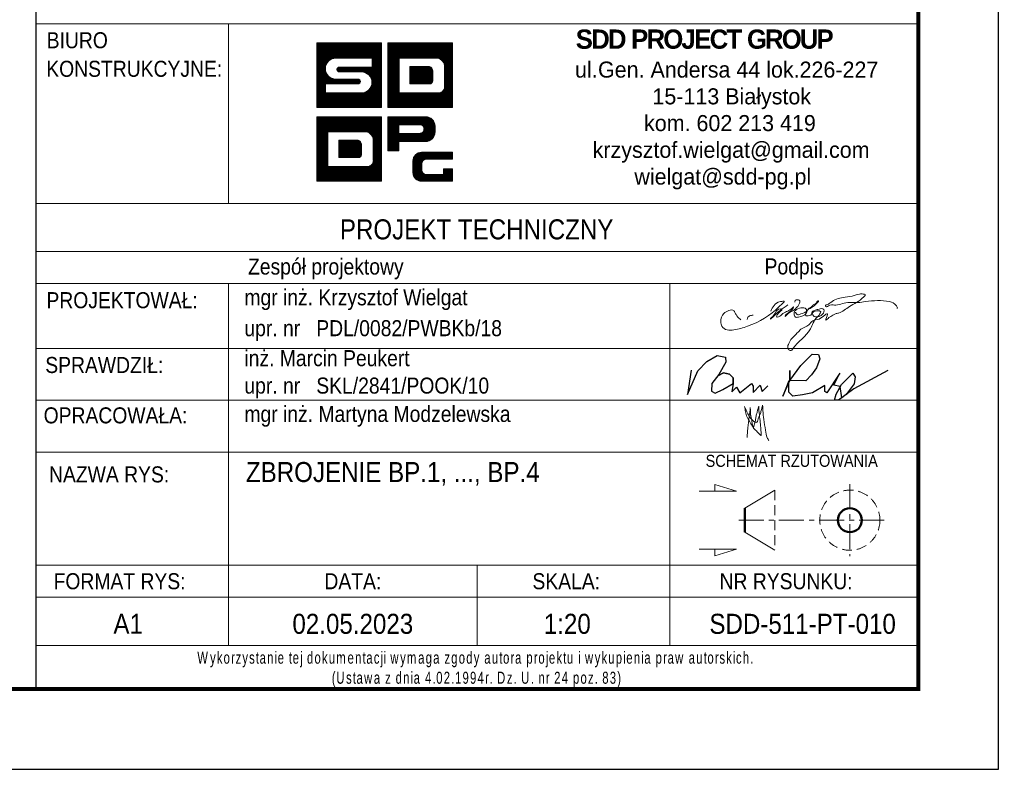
# Model space of a CAD drawing. Extents: x 252417 to 269709, y -146608 to -133214.
# Tile 9 of 14: x 266917 to 269371, y -146608 to -144738. Entities that reach past the tile are written whole.
import ezdxf
from ezdxf.enums import TextEntityAlignment as Align

# ---------------------------------------------------------------- set-up
doc = ezdxf.new("R2010")
doc.units = 0
doc.header["$LTSCALE"] = 5
doc.header["$MEASUREMENT"] = 0
doc.linetypes.add('HIDDEN', pattern=[0.375, 0.25, -0.125])
doc.linetypes.add('MITTE', pattern=[2, 1.25, -0.25, 0.25, -0.25])
doc.layers.add('_FORMATKA', color=8, linetype='Continuous', lineweight=15, plot=False)
for name, color, linetype, lineweight in [('_RAMKA', 7, 'Continuous', 35), ('PS_DIM', 4, 'Continuous', 13), ('PS_HIDDEN', 2, 'HIDDEN', 13), ('PS_MIDLINE', 5, 'MITTE', 13), ('PS_POS', 1, 'Continuous', 15), ('PS_SOLID', 7, 'Continuous', 20), ('PS_TEXT', 3, 'Continuous', 13)]:
    doc.layers.add(name, color=color, linetype=linetype, lineweight=lineweight)
doc.layers.add('_tabelka', color=7, linetype='Continuous')
doc.styles.add('gil', font='GIL_____.TTF', dxfattribs={"width": 0.9})

# ---------------------------------------------------------------- blocks, each defined once
blk = doc.blocks.new('*U17')
at = {"layer": '_FORMATKA', "lineweight": -3}
blk.add_lwpolyline([(-841, 0), (0, 0), (0, 594), (-841, 594)], close=True, dxfattribs=at)
at = {"layer": '_RAMKA', "lineweight": -3, "const_width": 0.5}
blk.add_lwpolyline([(-811, 10), (-10, 10), (-10, 584), (-811, 584)], close=True, dxfattribs=at)
blk = doc.blocks.new('A$C077725B1')
at = {"layer": 'PS_SOLID', "color": 5, "lineweight": 25}
for points in [[(0.45, 3.96), (0, 0.74), (1.35, 3.86), (2.53, 5.09), (3.87, 5.86), (4.96, 5.66), (5.03, 4.97), (4.09, 3.39), (3.17, 2.17), (3.12, 1.2), (3.6, 0.93), (4.61, 1.41), (5.99, 2.21), (5.97, 2.95), (5.49, 3.43), (4.71, 3.58), (3.95, 3.2), (4.71, 3.58), (5.49, 3.43), (5.97, 2.95), (5.99, 2.21), (5.79, 1.09), (6.4, 1.71), (6.83, 0.96), (8.36, 2.21), (8.58, 1.82), (8.58, 1.03), (9.53, 1.97), (9.77, 1.14), (10.51, 1.89)], [(26.25, 3.91), (21.8, 1.47), (19.81, 0), (19.26, 0), (19.47, 0.79), (20.21, 2.08), (21.68, 3.55), (21.99, 3.05), (21.86, 2.14), (20.81, 0.74), (20.25, 0.33), (20.03, 1.78), (19.17, 1.98), (19.96, 3.54), (18.27, 0.97), (18, 1.12), (18, 1.91), (16.37, 0.97), (15.05, 0.72), (13.81, 0.54), (13.29, 1.06), (13.29, 2.56), (12.47, 0.52), (13.42, 2.59), (13.42, 3.89), (13.42, 2.59), (14.85, 4.56), (16.34, 6.04), (17.15, 6.01), (17.36, 5.44), (16.89, 4.25), (16.25, 3.31), (15.51, 2.56), (13.42, 2.59)]]:
    blk.add_lwpolyline(points, dxfattribs=at)
blk = doc.blocks.new('tabela_rys')
at = {"layer": '_tabelka', "color": 251, "lineweight": 15}
for p, q in [((131.62, 90.73), (21.62, 90.73)), ((45.62, 68.32), (45.62, 90.73)), ((21.62, 68.32), (131.48, 68.32)), ((131.62, 62.32), (21.62, 62.32)), ((21.62, 58.32), (131.62, 58.32)), ((21.62, 58.32), (131.62, 58.32)), ((45.62, 58.32), (45.62, 37.33)), ((100.62, 58.32), (100.62, 37.33)), ((21.62, 50.24), (131.62, 50.24)), ((21.62, 43.79), (131.62, 43.79)), ((21.62, 37.33), (131.62, 37.33)), ((21.62, 37.33), (131.62, 37.33)), ((21.62, 37.33), (131.62, 37.33)), ((21.62, 37.33), (131.62, 37.33)), ((21.62, 37.33), (131.62, 37.33)), ((21.62, 37.33), (131.62, 37.33)), ((21.62, 37.33), (131.62, 37.33)), ((21.62, 37.33), (131.62, 37.33)), ((45.62, 37.33), (45.62, 23.22)), ((100.62, 37.33), (100.62, 13.22)), ((21.62, 23.22), (131.62, 23.22)), ((131.62, 23.22), (21.62, 23.22)), ((45.62, 23.22), (45.62, 13.22)), ((76.62, 23.22), (76.62, 13.22)), ((21.62, 19.22), (131.62, 19.22)), ((21.62, 13.22), (131.62, 13.22))]:
    blk.add_line(p, q, dxfattribs=at)
at = {"layer": '_tabelka', "color": 251, "lineweight": 30}
blk.add_lwpolyline([(131.62, 123.55), (21.62, 123.55), (21.62, 7.77), (131.62, 7.77)], close=True, dxfattribs=at)
at = {"layer": 'PS_DIM', "color": 12, "true_color": 0xc90603}
for p, q in [((56.62, 88.27), (56.68, 88.33)), ((56.62, 88.1), (56.84, 88.33)), ((56.62, 87.93), (57.01, 88.33)), ((56.62, 87.76), (57.18, 88.33)), ((56.62, 87.59), (57.35, 88.33)), ((56.62, 87.43), (57.52, 88.33)), ((56.62, 87.26), (57.69, 88.33)), ((56.62, 87.09), (57.86, 88.33)), ((56.62, 86.92), (58.02, 88.33)), ((56.62, 86.75), (58.19, 88.33)), ((56.62, 86.58), (58.36, 88.33)), ((56.62, 86.42), (58.53, 88.33)), ((56.62, 86.25), (58.7, 88.33)), ((56.62, 86.08), (58.87, 88.33)), ((56.62, 85.91), (59.03, 88.33)), ((56.62, 85.74), (59.2, 88.33)), ((56.62, 85.57), (59.37, 88.33)), ((56.62, 85.41), (59.54, 88.33)), ((56.62, 85.24), (59.71, 88.33)), ((56.62, 85.07), (59.88, 88.33)), ((56.62, 84.9), (60.04, 88.33)), ((56.62, 84.73), (60.21, 88.33)), ((56.62, 88.33), (64.68, 88.33)), ((56.62, 80.27), (56.62, 88.33)), ((58.28, 86.23), (60.38, 88.33)), ((58.6, 86.38), (60.55, 88.33)), ((58.82, 86.43), (60.72, 88.33)), ((59, 86.45), (60.89, 88.33)), ((59.17, 86.45), (61.05, 88.33)), ((59.34, 86.45), (61.22, 88.33)), ((59.51, 86.45), (61.39, 88.33)), ((59.68, 86.45), (61.56, 88.33)), ((59.85, 86.45), (61.73, 88.33)), ((60.01, 86.45), (61.9, 88.33)), ((60.18, 86.45), (62.06, 88.33)), ((60.35, 86.45), (62.23, 88.33)), ((60.52, 86.45), (62.4, 88.33)), ((60.69, 86.45), (62.57, 88.33)), ((60.86, 86.45), (62.74, 88.33)), ((61.02, 86.45), (62.91, 88.33)), ((61.19, 86.45), (63.07, 88.33)), ((61.36, 86.45), (63.24, 88.33)), ((61.53, 86.45), (63.41, 88.33)), ((61.7, 86.45), (63.58, 88.33)), ((61.87, 86.45), (63.75, 88.33)), ((62.04, 86.45), (63.92, 88.33)), ((62.2, 86.45), (64.09, 88.33)), ((62.37, 86.45), (64.25, 88.33)), ((62.54, 86.45), (64.42, 88.33)), ((62.71, 86.45), (64.59, 88.33)), ((62.88, 86.45), (64.68, 88.25)), ((63.05, 86.45), (64.68, 88.08)), ((63.21, 86.45), (64.68, 87.91)), ((63.38, 86.45), (64.68, 87.74)), ((63.51, 86.4), (64.68, 87.58)), ((63.51, 86.23), (64.68, 87.41)), ((63.51, 86.07), (64.68, 87.24)), ((64.68, 88.33), (64.68, 80.27)), ((65.5, 88.33), (73.56, 88.33)), ((65.5, 80.27), (65.5, 88.33)), ((65.5, 88.2), (65.63, 88.33)), ((65.5, 88.03), (65.8, 88.33)), ((65.5, 87.86), (65.97, 88.33)), ((65.5, 87.69), (66.14, 88.33)), ((65.5, 87.52), (66.3, 88.33)), ((65.5, 87.35), (66.47, 88.33)), ((65.5, 87.18), (66.64, 88.33)), ((65.5, 87.02), (66.81, 88.33)), ((65.5, 86.85), (66.98, 88.33)), ((65.5, 86.68), (67.15, 88.33)), ((65.5, 86.51), (67.31, 88.33)), ((65.5, 86.34), (67.48, 88.33)), ((65.5, 86.17), (67.65, 88.33)), ((65.5, 86.01), (67.82, 88.33)), ((65.5, 85.84), (67.99, 88.33)), ((65.5, 85.67), (68.16, 88.33)), ((65.5, 85.5), (68.32, 88.33)), ((65.5, 85.33), (68.49, 88.33)), ((65.5, 85.16), (68.66, 88.33)), ((66.95, 86.45), (68.83, 88.33)), ((67.12, 86.45), (69, 88.33)), ((67.28, 86.45), (69.17, 88.33)), ((67.45, 86.45), (69.33, 88.33)), ((67.62, 86.45), (69.5, 88.33)), ((67.79, 86.45), (69.67, 88.33)), ((67.96, 86.45), (69.84, 88.33)), ((68.13, 86.45), (70.01, 88.33)), ((68.29, 86.45), (70.18, 88.33)), ((68.46, 86.45), (70.34, 88.33)), ((68.63, 86.45), (70.51, 88.33)), ((68.8, 86.45), (70.68, 88.33)), ((68.97, 86.45), (70.85, 88.33)), ((69.14, 86.45), (71.02, 88.33)), ((69.31, 86.45), (71.19, 88.33)), ((69.47, 86.45), (71.35, 88.33)), ((69.64, 86.45), (71.52, 88.33)), ((69.81, 86.45), (71.69, 88.33)), ((69.98, 86.45), (71.86, 88.33)), ((70.15, 86.45), (72.03, 88.33)), ((70.32, 86.45), (72.2, 88.33)), ((70.48, 86.45), (72.37, 88.33)), ((70.65, 86.45), (72.53, 88.33)), ((70.82, 86.45), (72.7, 88.33)), ((70.99, 86.45), (72.87, 88.33)), ((71.16, 86.45), (73.04, 88.33)), ((71.33, 86.45), (73.21, 88.33)), ((71.49, 86.45), (73.38, 88.33)), ((71.66, 86.44), (73.54, 88.33)), ((71.79, 86.41), (73.56, 88.18)), ((71.91, 86.36), (73.56, 88.01)), ((72.02, 86.3), (73.56, 87.84)), ((72.12, 86.23), (73.56, 87.67)), ((72.21, 86.15), (73.56, 87.5)), ((72.29, 86.06), (73.56, 87.33)), ((72.36, 85.97), (73.56, 87.17)), ((73.56, 88.33), (73.56, 80.27)), ((63.51, 86.45), (59.01, 86.45)), ((62.84, 84.55), (64.68, 86.4)), ((62.94, 84.49), (64.68, 86.23)), ((63.04, 84.42), (64.68, 86.06)), ((63.51, 85.9), (64.68, 87.07)), ((63.51, 85.73), (64.68, 86.9)), ((63.51, 85.56), (64.68, 86.73)), ((63.51, 85.39), (64.68, 86.56)), ((63.51, 85.32), (63.51, 86.45)), ((65.5, 85), (66.88, 86.38)), ((65.5, 84.83), (66.88, 86.21)), ((65.5, 84.66), (66.88, 86.04)), ((66.88, 86.45), (66.88, 82.1)), ((71.64, 86.45), (66.88, 86.45)), ((66.88, 86.45), (66.88, 82.1)), ((68.1, 86.45), (66.88, 86.45)), ((71.64, 86.45), (68.43, 86.45)), ((72.43, 85.86), (73.56, 87)), ((72.48, 85.75), (73.56, 86.83)), ((72.52, 85.62), (73.56, 86.66)), ((72.54, 85.48), (73.56, 86.49)), ((72.55, 85.32), (73.56, 86.32)), ((72.55, 85.15), (73.56, 86.15)), ((72.55, 84.98), (73.56, 85.99)), ((56.62, 84.56), (57.91, 85.86)), ((56.62, 84.4), (57.76, 85.54)), ((56.62, 84.23), (57.71, 85.32)), ((56.62, 84.06), (57.69, 85.14)), ((56.62, 83.89), (57.7, 84.98)), ((56.62, 83.72), (57.73, 84.83)), ((56.62, 83.55), (57.77, 84.7)), ((59.14, 85.07), (59.39, 85.32)), ((59.16, 84.92), (59.56, 85.32)), ((59.22, 84.81), (59.73, 85.32)), ((59.32, 84.74), (59.9, 85.32)), ((59.44, 85.32), (63.51, 85.32)), ((62.19, 84.72), (59.44, 84.72)), ((59.47, 84.72), (60.07, 85.32)), ((59.64, 84.72), (60.24, 85.32)), ((59.81, 84.72), (60.41, 85.32)), ((59.97, 84.72), (60.57, 85.32)), ((60.14, 84.72), (60.74, 85.32)), ((60.31, 84.72), (60.91, 85.32)), ((60.48, 84.72), (61.08, 85.32)), ((60.65, 84.72), (61.25, 85.32)), ((60.82, 84.72), (61.42, 85.32)), ((60.98, 84.72), (61.58, 85.32)), ((61.15, 84.72), (61.75, 85.32)), ((61.32, 84.72), (61.92, 85.32)), ((61.49, 84.72), (62.09, 85.32)), ((61.66, 84.72), (62.26, 85.32)), ((61.83, 84.72), (62.43, 85.32)), ((61.99, 84.72), (62.59, 85.32)), ((62.16, 84.72), (62.76, 85.32)), ((62.32, 84.71), (62.93, 85.32)), ((62.47, 84.69), (63.1, 85.32)), ((62.6, 84.66), (63.27, 85.32)), ((62.72, 84.61), (63.44, 85.32)), ((63.12, 84.34), (64.68, 85.89)), ((63.2, 84.25), (64.68, 85.72)), ((63.28, 84.15), (64.68, 85.55)), ((63.34, 84.05), (64.68, 85.39)), ((63.4, 83.93), (64.68, 85.22)), ((63.44, 83.81), (64.68, 85.05)), ((63.48, 83.68), (64.68, 84.88)), ((63.5, 83.53), (64.68, 84.71)), ((65.5, 84.49), (66.88, 85.87)), ((65.5, 84.32), (66.88, 85.71)), ((65.5, 84.15), (66.88, 85.54)), ((65.5, 83.99), (66.88, 85.37)), ((65.5, 83.82), (66.88, 85.2)), ((65.5, 83.65), (66.88, 85.03)), ((65.5, 83.48), (66.88, 84.86)), ((65.5, 83.31), (66.88, 84.7)), ((68.24, 85.39), (68.24, 83.22)), ((70.68, 85.39), (68.24, 85.39)), ((68.24, 85.39), (68.24, 83.22)), ((70.68, 85.39), (68.24, 85.39)), ((68.24, 85.38), (68.25, 85.39)), ((68.24, 85.22), (68.42, 85.39)), ((68.24, 85.05), (68.59, 85.39)), ((68.24, 84.88), (68.76, 85.39)), ((68.24, 84.71), (68.93, 85.39)), ((68.24, 84.54), (69.09, 85.39)), ((68.24, 84.37), (69.26, 85.39)), ((68.24, 84.21), (69.43, 85.39)), ((68.24, 84.04), (69.6, 85.39)), ((68.24, 83.87), (69.77, 85.39)), ((68.24, 83.7), (69.94, 85.39)), ((68.24, 83.53), (70.1, 85.39)), ((68.24, 83.36), (70.27, 85.39)), ((68.27, 83.22), (70.44, 85.39)), ((68.43, 83.22), (70.61, 85.39)), ((68.6, 83.22), (70.75, 85.36)), ((68.77, 83.22), (70.85, 85.3)), ((68.94, 83.22), (70.94, 85.22)), ((69.11, 83.22), (71.01, 85.12)), ((69.28, 83.22), (71.06, 85)), ((69.44, 83.22), (71.08, 84.85)), ((71.08, 83.62), (71.08, 84.83)), ((71.08, 83.62), (71.08, 84.83)), ((72.55, 84.81), (73.56, 85.82)), ((72.55, 84.64), (73.56, 85.65)), ((72.55, 84.47), (73.56, 85.48)), ((72.55, 82.89), (72.55, 85.32)), ((72.55, 82.89), (72.55, 85.32)), ((72.55, 84.3), (73.56, 85.31)), ((72.55, 84.14), (73.56, 85.14)), ((72.55, 83.97), (73.56, 84.98)), ((72.55, 83.8), (73.56, 84.81)), ((56.62, 83.39), (57.81, 84.58)), ((56.62, 83.22), (57.87, 84.47)), ((56.62, 83.05), (57.94, 84.37)), ((56.62, 82.88), (58.01, 84.28)), ((56.62, 82.71), (58.09, 84.19)), ((56.62, 82.54), (58.18, 84.11)), ((56.62, 82.38), (58.28, 84.04)), ((56.62, 82.21), (58.39, 83.98)), ((57.8, 83.22), (58.5, 83.92)), ((57.97, 83.22), (58.62, 83.88)), ((58.14, 83.22), (58.76, 83.84)), ((58.31, 83.22), (58.91, 83.82)), ((58.47, 83.22), (59.07, 83.82)), ((58.64, 83.22), (59.24, 83.82)), ((58.81, 83.22), (59.41, 83.82)), ((58.98, 83.22), (59.58, 83.82)), ((59.01, 83.82), (61.76, 83.82)), ((59.15, 83.22), (59.75, 83.82)), ((59.32, 83.22), (59.92, 83.82)), ((59.48, 83.22), (60.08, 83.82)), ((59.65, 83.22), (60.25, 83.82)), ((59.82, 83.22), (60.42, 83.82)), ((59.99, 83.22), (60.59, 83.82)), ((60.16, 83.22), (60.76, 83.82)), ((60.33, 83.22), (60.93, 83.82)), ((60.49, 83.22), (61.09, 83.82)), ((60.66, 83.22), (61.26, 83.82)), ((60.83, 83.22), (61.43, 83.82)), ((61, 83.22), (61.6, 83.82)), ((61.07, 80.27), (64.68, 83.87)), ((61.17, 83.22), (61.77, 83.82)), ((61.24, 80.27), (64.68, 83.7)), ((61.34, 83.22), (61.9, 83.79)), ((61.41, 80.27), (64.68, 83.53)), ((61.5, 83.22), (61.99, 83.71)), ((61.67, 83.22), (62.05, 83.6)), ((63.15, 82.51), (64.68, 84.04)), ((63.42, 82.95), (64.68, 84.21)), ((63.49, 83.18), (64.68, 84.38)), ((63.51, 83.37), (64.68, 84.54)), ((65.5, 83.14), (66.88, 84.53)), ((65.5, 82.98), (66.88, 84.36)), ((65.5, 82.81), (66.88, 84.19)), ((65.5, 82.64), (66.88, 84.02)), ((65.5, 82.47), (66.88, 83.85)), ((65.5, 82.3), (66.88, 83.69)), ((65.5, 82.13), (66.88, 83.52)), ((69.61, 83.22), (71.08, 84.68)), ((69.78, 83.22), (71.08, 84.52)), ((69.95, 83.22), (71.08, 84.35)), ((70.12, 83.22), (71.08, 84.18)), ((70.29, 83.22), (71.08, 84.01)), ((70.36, 80.27), (73.56, 83.46)), ((70.45, 83.22), (71.08, 83.84)), ((70.62, 83.22), (71.08, 83.67)), ((70.81, 83.24), (71.06, 83.48)), ((72.47, 82.54), (73.56, 83.63)), ((72.54, 82.78), (73.56, 83.8)), ((72.55, 83.63), (73.56, 84.64)), ((72.55, 83.46), (73.56, 84.47)), ((72.55, 83.29), (73.56, 84.3)), ((72.55, 83.13), (73.56, 84.13)), ((72.55, 82.96), (73.56, 83.97)), ((56.62, 82.04), (57.69, 83.12)), ((56.62, 81.87), (57.69, 82.95)), ((56.62, 81.7), (57.69, 82.78)), ((56.62, 81.53), (57.69, 82.61)), ((56.62, 81.36), (57.69, 82.44)), ((56.62, 81.2), (57.69, 82.27)), ((61.76, 83.22), (57.69, 83.22)), ((57.69, 83.22), (57.69, 82.1)), ((60.91, 80.27), (63.09, 82.45)), ((61.58, 80.27), (64.68, 83.37)), ((61.75, 80.27), (64.68, 83.2)), ((61.86, 83.24), (62.05, 83.43)), ((61.92, 80.27), (64.68, 83.03)), ((62.08, 80.27), (64.68, 82.86)), ((62.25, 80.27), (64.68, 82.69)), ((62.42, 80.27), (64.68, 82.52)), ((62.59, 80.27), (64.68, 82.36)), ((65.5, 81.96), (66.88, 83.35)), ((65.5, 81.8), (66.88, 83.18)), ((65.5, 81.63), (66.88, 83.01)), ((65.5, 81.46), (66.88, 82.84)), ((65.5, 81.29), (66.88, 82.68)), ((65.5, 81.12), (66.88, 82.51)), ((65.5, 80.95), (66.88, 82.34)), ((68.24, 83.22), (70.68, 83.22)), ((68.24, 83.22), (70.68, 83.22)), ((70.53, 80.27), (73.56, 83.29)), ((70.7, 80.27), (73.56, 83.12)), ((70.87, 80.27), (73.56, 82.96)), ((71.04, 80.27), (73.56, 82.79)), ((71.21, 80.27), (73.56, 82.62)), ((71.37, 80.27), (73.56, 82.45)), ((71.54, 80.27), (73.56, 82.28)), ((56.62, 81.03), (57.69, 82.1)), ((56.62, 80.86), (57.85, 82.1)), ((56.62, 80.69), (58.02, 82.1)), ((56.62, 80.52), (58.19, 82.1)), ((56.62, 80.35), (58.36, 82.1)), ((56.7, 80.27), (58.53, 82.1)), ((56.86, 80.27), (58.7, 82.1)), ((57.03, 80.27), (58.86, 82.1)), ((57.2, 80.27), (59.03, 82.1)), ((57.37, 80.27), (59.2, 82.1)), ((57.54, 80.27), (59.37, 82.1)), ((57.69, 82.1), (62.19, 82.1)), ((57.71, 80.27), (59.54, 82.1)), ((57.87, 80.27), (59.71, 82.1)), ((58.04, 80.27), (59.87, 82.1)), ((58.21, 80.27), (60.04, 82.1)), ((58.38, 80.27), (60.21, 82.1)), ((58.55, 80.27), (60.38, 82.1)), ((58.72, 80.27), (60.55, 82.1)), ((58.89, 80.27), (60.72, 82.1)), ((59.05, 80.27), (60.88, 82.1)), ((59.22, 80.27), (61.05, 82.1)), ((59.39, 80.27), (61.22, 82.1)), ((59.56, 80.27), (61.39, 82.1)), ((59.73, 80.27), (61.56, 82.1)), ((59.9, 80.27), (61.73, 82.1)), ((60.06, 80.27), (61.89, 82.1)), ((60.23, 80.27), (62.06, 82.1)), ((60.4, 80.27), (62.23, 82.1)), ((60.57, 80.27), (62.42, 82.12)), ((60.74, 80.27), (62.65, 82.18)), ((62.76, 80.27), (64.68, 82.19)), ((62.93, 80.27), (64.68, 82.02)), ((63.09, 80.27), (64.68, 81.85)), ((63.26, 80.27), (64.68, 81.68)), ((63.43, 80.27), (64.68, 81.51)), ((63.6, 80.27), (64.68, 81.35)), ((63.77, 80.27), (64.68, 81.18)), ((63.94, 80.27), (64.68, 81.01)), ((65.5, 80.79), (66.88, 82.17)), ((65.5, 80.62), (66.98, 82.1)), ((65.5, 80.45), (67.14, 82.1)), ((65.5, 80.28), (67.31, 82.1)), ((65.65, 80.27), (67.48, 82.1)), ((65.82, 80.27), (67.65, 82.1)), ((65.99, 80.27), (67.82, 82.1)), ((66.15, 80.27), (67.99, 82.1)), ((66.32, 80.27), (68.15, 82.1)), ((66.49, 80.27), (68.32, 82.1)), ((66.66, 80.27), (68.49, 82.1)), ((66.83, 80.27), (68.66, 82.1)), ((66.88, 82.1), (71.64, 82.1)), ((66.88, 82.1), (71.64, 82.1)), ((67, 80.27), (68.83, 82.1)), ((67.17, 80.27), (69, 82.1)), ((67.33, 80.27), (69.16, 82.1)), ((67.5, 80.27), (69.33, 82.1)), ((67.67, 80.27), (69.5, 82.1)), ((67.84, 80.27), (69.67, 82.1)), ((68.01, 80.27), (69.84, 82.1)), ((68.18, 80.27), (70.01, 82.1)), ((68.34, 80.27), (70.17, 82.1)), ((68.51, 80.27), (70.34, 82.1)), ((68.68, 80.27), (70.51, 82.1)), ((68.85, 80.27), (70.68, 82.1)), ((69.02, 80.27), (70.85, 82.1)), ((69.19, 80.27), (71.02, 82.1)), ((69.35, 80.27), (71.19, 82.1)), ((69.52, 80.27), (71.35, 82.1)), ((69.69, 80.27), (71.52, 82.1)), ((69.86, 80.27), (71.69, 82.09)), ((70.03, 80.27), (71.86, 82.1)), ((70.2, 80.27), (72.11, 82.17)), ((71.71, 80.27), (73.56, 82.11)), ((71.88, 80.27), (73.56, 81.95)), ((72.05, 80.27), (73.56, 81.78)), ((72.22, 80.27), (73.56, 81.61)), ((72.38, 80.27), (73.56, 81.44)), ((72.55, 80.27), (73.56, 81.27)), ((72.72, 80.27), (73.56, 81.1)), ((64.68, 80.27), (56.62, 80.27)), ((64.1, 80.27), (64.68, 80.84)), ((64.27, 80.27), (64.68, 80.67)), ((64.44, 80.27), (64.68, 80.5)), ((64.61, 80.27), (64.68, 80.33)), ((73.56, 80.27), (65.5, 80.27)), ((72.89, 80.27), (73.56, 80.93)), ((73.06, 80.27), (73.56, 80.77)), ((73.23, 80.27), (73.56, 80.6)), ((73.4, 80.27), (73.56, 80.43)), ((56.62, 79.14), (64.68, 79.14)), ((56.62, 71.08), (56.62, 79.14)), ((56.62, 79.14), (64.68, 79.14)), ((56.62, 71.08), (56.62, 79.14)), ((56.62, 79.01), (56.75, 79.14)), ((56.62, 78.84), (56.92, 79.14)), ((56.62, 78.67), (57.09, 79.14)), ((56.62, 78.5), (57.25, 79.14)), ((56.62, 78.33), (57.42, 79.14)), ((56.62, 78.17), (57.59, 79.14)), ((56.62, 78), (57.76, 79.14)), ((56.62, 77.83), (57.93, 79.14)), ((56.62, 77.66), (58.1, 79.14)), ((56.62, 77.49), (58.27, 79.14)), ((56.62, 77.32), (58.43, 79.14)), ((56.62, 77.16), (58.6, 79.14)), ((56.62, 76.99), (58.77, 79.14)), ((56.62, 76.82), (58.94, 79.14)), ((56.62, 76.65), (59.11, 79.14)), ((56.62, 76.48), (59.28, 79.14)), ((56.62, 76.31), (59.44, 79.14)), ((56.62, 76.15), (59.61, 79.14)), ((56.62, 75.98), (59.78, 79.14)), ((58.07, 77.26), (59.95, 79.14)), ((58.24, 77.26), (60.12, 79.14)), ((58.4, 77.26), (60.29, 79.14)), ((58.57, 77.26), (60.45, 79.14)), ((58.74, 77.26), (60.62, 79.14)), ((58.91, 77.26), (60.79, 79.14)), ((59.08, 77.26), (60.96, 79.14)), ((59.25, 77.26), (61.13, 79.14)), ((59.41, 77.26), (61.3, 79.14)), ((59.58, 77.26), (61.46, 79.14)), ((59.75, 77.26), (61.63, 79.14)), ((59.92, 77.26), (61.8, 79.14)), ((60.09, 77.26), (61.97, 79.14)), ((60.26, 77.26), (62.14, 79.14)), ((60.42, 77.26), (62.31, 79.14)), ((60.59, 77.26), (62.47, 79.14)), ((60.76, 77.26), (62.64, 79.14)), ((60.93, 77.26), (62.81, 79.14)), ((61.1, 77.26), (62.98, 79.14)), ((61.27, 77.26), (63.15, 79.14)), ((61.44, 77.26), (63.32, 79.14)), ((61.6, 77.26), (63.48, 79.14)), ((61.77, 77.26), (63.65, 79.14)), ((61.94, 77.26), (63.82, 79.14)), ((62.11, 77.26), (63.99, 79.14)), ((62.28, 77.26), (64.16, 79.14)), ((62.45, 77.26), (64.33, 79.14)), ((62.61, 77.26), (64.5, 79.14)), ((62.78, 77.26), (64.66, 79.14)), ((62.91, 77.22), (64.68, 78.99)), ((63.03, 77.17), (64.68, 78.82)), ((63.14, 77.11), (64.68, 78.65)), ((64.68, 79.14), (64.68, 71.08)), ((64.68, 79.14), (64.68, 71.08)), ((63.24, 77.04), (64.68, 78.48)), ((63.33, 76.96), (64.68, 78.31)), ((63.41, 76.88), (64.68, 78.15)), ((63.48, 76.78), (64.68, 77.98)), ((63.55, 76.67), (64.68, 77.81)), ((63.6, 76.56), (64.68, 77.64)), ((63.64, 76.43), (64.68, 77.47)), ((56.62, 75.81), (58, 77.19)), ((56.62, 75.64), (58, 77.02)), ((56.62, 75.47), (58, 76.86)), ((56.62, 75.3), (58, 76.69)), ((56.62, 75.13), (58, 76.52)), ((56.62, 74.97), (58, 76.35)), ((56.62, 74.8), (58, 76.18)), ((58, 77.26), (58, 72.91)), ((62.76, 77.26), (58, 77.26)), ((58, 77.26), (58, 72.91)), ((62.76, 77.26), (58, 77.26)), ((58, 77.26), (58, 72.91)), ((62.76, 77.26), (58, 77.26)), ((59.36, 76.21), (59.36, 74.03)), ((61.8, 76.21), (59.36, 76.21)), ((59.36, 76.2), (59.37, 76.21)), ((59.36, 76.03), (59.54, 76.21)), ((59.36, 75.86), (59.71, 76.21)), ((59.36, 75.69), (59.88, 76.21)), ((59.36, 75.52), (60.05, 76.21)), ((59.36, 75.36), (60.21, 76.21)), ((59.36, 75.19), (60.38, 76.21)), ((59.36, 75.02), (60.55, 76.21)), ((59.36, 74.85), (60.72, 76.21)), ((59.36, 74.68), (60.89, 76.21)), ((59.36, 74.51), (61.06, 76.21)), ((59.36, 74.35), (61.22, 76.21)), ((59.36, 74.18), (61.39, 76.21)), ((59.36, 76.21), (59.36, 74.03)), ((61.8, 76.21), (59.36, 76.21)), ((59.36, 76.21), (59.36, 74.03)), ((61.8, 76.21), (59.36, 76.21)), ((59.39, 74.03), (61.56, 76.21)), ((59.55, 74.03), (61.73, 76.21)), ((59.72, 74.03), (61.87, 76.18)), ((59.89, 74.03), (61.97, 76.11)), ((63.66, 76.29), (64.68, 77.3)), ((63.67, 76.13), (64.68, 77.14)), ((63.67, 75.96), (64.68, 76.97)), ((63.67, 75.79), (64.68, 76.8)), ((63.67, 75.62), (64.68, 76.63)), ((63.67, 75.45), (64.68, 76.46)), ((63.67, 75.29), (64.68, 76.29)), ((63.67, 73.7), (63.67, 76.13)), ((63.67, 73.7), (63.67, 76.13)), ((63.67, 73.7), (63.67, 76.13)), ((63.67, 75.12), (64.68, 76.13)), ((56.62, 74.63), (58, 76.01)), ((56.62, 74.46), (58, 75.85)), ((56.62, 74.29), (58, 75.68)), ((56.62, 74.12), (58, 75.51)), ((56.62, 73.96), (58, 75.34)), ((56.62, 73.79), (58, 75.17)), ((56.62, 73.62), (58, 75)), ((60.06, 74.03), (62.06, 76.03)), ((60.23, 74.03), (62.13, 75.93)), ((60.4, 74.03), (62.18, 75.81)), ((60.56, 74.03), (62.2, 75.66)), ((60.73, 74.03), (62.2, 75.5)), ((60.9, 74.03), (62.2, 75.33)), ((61.07, 74.03), (62.2, 75.16)), ((61.24, 74.03), (62.2, 74.99)), ((62.2, 74.43), (62.2, 75.64)), ((62.2, 74.43), (62.2, 75.64)), ((62.2, 74.43), (62.2, 75.64)), ((63.67, 74.95), (64.68, 75.96)), ((63.67, 74.78), (64.68, 75.79)), ((63.67, 74.61), (64.68, 75.62)), ((63.67, 74.44), (64.68, 75.45)), ((63.67, 74.28), (64.68, 75.28)), ((63.67, 74.11), (64.68, 75.12)), ((63.67, 73.94), (64.68, 74.95)), ((56.62, 73.45), (58, 74.84)), ((56.62, 73.28), (58, 74.67)), ((56.62, 73.11), (58, 74.5)), ((56.62, 72.95), (58, 74.33)), ((56.62, 72.78), (58, 74.16)), ((56.62, 72.61), (58, 73.99)), ((56.62, 72.44), (58, 73.82)), ((56.62, 72.27), (58, 73.66)), ((59.36, 74.03), (61.8, 74.03)), ((59.36, 74.03), (61.8, 74.03)), ((59.36, 74.03), (61.8, 74.03)), ((61.41, 74.03), (62.2, 74.82)), ((61.48, 71.08), (64.68, 74.27)), ((61.57, 74.03), (62.2, 74.65)), ((61.65, 71.08), (64.68, 74.1)), ((61.74, 74.03), (62.2, 74.49)), ((61.82, 71.08), (64.68, 73.94)), ((61.93, 74.05), (62.18, 74.29)), ((61.99, 71.08), (64.68, 73.77)), ((63.59, 73.35), (64.68, 74.44)), ((63.66, 73.59), (64.68, 74.61)), ((63.67, 73.77), (64.68, 74.78)), ((56.62, 72.1), (58, 73.49)), ((56.62, 71.94), (58, 73.32)), ((56.62, 71.77), (58, 73.15)), ((56.62, 71.6), (58, 72.98)), ((56.62, 71.43), (58.1, 72.91)), ((56.62, 71.26), (58.26, 72.91)), ((56.62, 71.09), (58.43, 72.91)), ((56.77, 71.08), (58.6, 72.91)), ((56.94, 71.08), (58.77, 72.91)), ((57.11, 71.08), (58.94, 72.91)), ((57.27, 71.08), (59.11, 72.91)), ((57.44, 71.08), (59.27, 72.91)), ((57.61, 71.08), (59.44, 72.91)), ((57.78, 71.08), (59.61, 72.91)), ((57.95, 71.08), (59.78, 72.91)), ((58, 72.91), (62.76, 72.91)), ((58, 72.91), (62.76, 72.91)), ((58, 72.91), (62.76, 72.91)), ((58.12, 71.08), (59.95, 72.91)), ((58.28, 71.08), (60.12, 72.91)), ((58.45, 71.08), (60.28, 72.91)), ((58.62, 71.08), (60.45, 72.91)), ((58.79, 71.08), (60.62, 72.91)), ((58.96, 71.08), (60.79, 72.91)), ((59.13, 71.08), (60.96, 72.91)), ((59.3, 71.08), (61.13, 72.91)), ((59.46, 71.08), (61.29, 72.91)), ((59.63, 71.08), (61.46, 72.91)), ((59.8, 71.08), (61.63, 72.91)), ((59.97, 71.08), (61.8, 72.91)), ((60.14, 71.08), (61.97, 72.91)), ((60.31, 71.08), (62.14, 72.91)), ((60.47, 71.08), (62.3, 72.91)), ((60.64, 71.08), (62.47, 72.91)), ((60.81, 71.08), (62.64, 72.91)), ((60.98, 71.08), (62.81, 72.9)), ((61.15, 71.08), (62.98, 72.91)), ((61.32, 71.08), (63.22, 72.99)), ((62.16, 71.08), (64.68, 73.6)), ((62.33, 71.08), (64.68, 73.43)), ((62.49, 71.08), (64.68, 73.26)), ((62.66, 71.08), (64.68, 73.09)), ((62.83, 71.08), (64.68, 72.93)), ((63, 71.08), (64.68, 72.76)), ((63.17, 71.08), (64.68, 72.59)), ((63.34, 71.08), (64.68, 72.42)), ((63.5, 71.08), (64.68, 72.25)), ((63.67, 71.08), (64.68, 72.08)), ((63.84, 71.08), (64.68, 71.92)), ((64.01, 71.08), (64.68, 71.75)), ((64.18, 71.08), (64.68, 71.58)), ((64.35, 71.08), (64.68, 71.41)), ((64.51, 71.08), (64.68, 71.24)), ((64.68, 71.08), (56.62, 71.08)), ((64.68, 71.08), (56.62, 71.08))]:
    blk.add_line(p, q, dxfattribs=at)
at = {"layer": 'PS_DIM', "color": 18, "true_color": 0x000000}
for p, q in [((65.5, 79.11), (65.53, 79.14)), ((65.5, 78.95), (65.69, 79.14)), ((65.5, 78.79), (65.85, 79.14)), ((65.5, 78.63), (66.01, 79.14)), ((65.5, 78.47), (66.17, 79.14)), ((65.5, 78.31), (66.33, 79.14)), ((65.5, 78.15), (66.49, 79.14)), ((65.5, 77.99), (66.65, 79.14)), ((65.5, 77.83), (66.81, 79.14)), ((65.5, 77.67), (66.97, 79.14)), ((65.5, 77.51), (67.13, 79.14)), ((65.5, 77.35), (67.29, 79.14)), ((65.5, 77.19), (67.45, 79.14)), ((65.5, 77.03), (67.61, 79.14)), ((65.5, 76.87), (67.77, 79.14)), ((65.5, 79.14), (65.5, 74.87)), ((70.17, 79.14), (65.5, 79.14)), ((66.92, 78.12), (67.93, 79.14)), ((67.08, 78.12), (68.09, 79.14)), ((67.23, 78.12), (68.25, 79.14)), ((67.39, 78.12), (68.41, 79.14)), ((67.55, 78.12), (68.57, 79.14)), ((67.71, 78.12), (68.73, 79.14)), ((67.87, 78.12), (68.89, 79.14)), ((68.03, 78.12), (69.05, 79.14)), ((68.19, 78.12), (69.21, 79.14)), ((68.35, 78.12), (69.37, 79.14)), ((68.51, 78.12), (69.53, 79.14)), ((68.67, 78.12), (69.69, 79.14)), ((68.83, 78.12), (69.85, 79.14)), ((68.99, 78.12), (70.01, 79.14)), ((69.15, 78.12), (70.17, 79.14)), ((69.31, 78.12), (70.32, 79.13)), ((69.47, 78.12), (70.45, 79.11)), ((69.62, 78.11), (70.58, 79.07)), ((69.74, 78.07), (70.69, 79.02)), ((69.83, 78), (70.79, 78.96)), ((69.9, 77.91), (70.89, 78.9)), ((69.91, 77.28), (71.19, 78.56)), ((69.96, 77.81), (70.97, 78.83)), ((69.98, 77.67), (71.05, 78.74)), ((69.98, 77.52), (71.13, 78.66)), ((65.5, 76.71), (66.86, 78.07)), ((65.5, 76.55), (66.86, 77.91)), ((65.5, 76.39), (66.86, 77.75)), ((65.5, 76.23), (66.86, 77.59)), ((65.5, 76.07), (66.86, 77.43)), ((66.86, 78.12), (66.86, 77.06)), ((69.51, 78.12), (66.86, 78.12)), ((68.84, 76.05), (71.24, 78.46)), ((69, 76.05), (71.29, 78.34)), ((69.16, 76.05), (71.33, 78.22)), ((69.32, 76.05), (71.35, 78.08)), ((69.48, 76.05), (71.36, 77.93)), ((69.64, 76.05), (71.36, 77.77)), ((69.8, 76.05), (71.36, 77.61)), ((69.96, 76.05), (71.36, 77.45)), ((69.99, 77.54), (69.99, 77.65)), ((71.36, 77.23), (71.36, 77.95)), ((65.5, 75.91), (66.86, 77.27)), ((65.5, 75.75), (66.86, 77.11)), ((65.5, 75.59), (66.97, 77.06)), ((65.5, 75.43), (67.13, 77.06)), ((65.5, 75.27), (67.29, 77.06)), ((65.5, 75.11), (67.45, 77.06)), ((65.5, 74.95), (67.61, 77.06)), ((65.58, 74.87), (67.77, 77.06)), ((66.86, 77.06), (69.51, 77.06)), ((66.92, 76.05), (67.93, 77.06)), ((67.08, 76.05), (68.09, 77.06)), ((67.24, 76.05), (68.25, 77.06)), ((67.4, 76.05), (68.41, 77.06)), ((67.56, 76.05), (68.57, 77.06)), ((67.72, 76.05), (68.73, 77.06)), ((67.88, 76.05), (68.89, 77.06)), ((68.04, 76.05), (69.05, 77.06)), ((68.2, 76.05), (69.21, 77.06)), ((68.36, 76.05), (69.37, 77.06)), ((68.52, 76.05), (69.53, 77.06)), ((68.68, 76.05), (69.77, 77.14)), ((70.12, 76.05), (71.36, 77.29)), ((70.28, 76.05), (71.35, 77.12)), ((70.48, 76.09), (71.32, 76.93)), ((70.75, 76.2), (71.21, 76.66)), ((65.5, 74.87), (66.86, 74.87)), ((65.74, 74.87), (66.86, 75.99)), ((65.9, 74.87), (66.86, 75.83)), ((66.06, 74.87), (66.86, 75.67)), ((66.22, 74.87), (66.86, 75.51)), ((66.38, 74.87), (66.86, 75.35)), ((66.54, 74.87), (66.86, 75.19)), ((66.7, 74.87), (66.86, 75.03)), ((66.86, 74.87), (66.86, 76.05)), ((66.86, 76.05), (70.17, 76.05)), ((68.6, 73.62), (69.68, 74.7)), ((68.6, 73.45), (69.85, 74.7)), ((68.6, 73.28), (70.02, 74.7)), ((68.6, 73.11), (70.19, 74.7)), ((68.6, 72.94), (70.36, 74.7)), ((68.6, 72.77), (70.53, 74.7)), ((68.6, 72.61), (70.69, 74.7)), ((68.6, 72.44), (70.86, 74.7)), ((68.61, 73.8), (69.5, 74.69)), ((68.69, 74.04), (69.26, 74.61)), ((73.56, 74.7), (69.7, 74.7)), ((70.14, 73.82), (71.03, 74.7)), ((70.28, 73.83), (73.56, 73.83)), ((70.33, 73.83), (71.2, 74.7)), ((70.5, 73.83), (71.37, 74.7)), ((70.67, 73.83), (71.54, 74.7)), ((70.83, 73.83), (71.7, 74.7)), ((71, 73.83), (71.87, 74.7)), ((71.17, 73.83), (72.04, 74.7)), ((71.34, 73.83), (72.21, 74.7)), ((71.51, 73.83), (72.38, 74.7)), ((71.68, 73.83), (72.55, 74.7)), ((71.85, 73.83), (72.71, 74.7)), ((72.01, 73.83), (72.88, 74.7)), ((72.18, 73.83), (73.05, 74.7)), ((72.35, 73.83), (73.22, 74.7)), ((72.52, 73.83), (73.39, 74.7)), ((72.69, 73.83), (73.56, 74.7)), ((72.86, 73.83), (73.56, 74.54)), ((73.02, 73.83), (73.56, 74.37)), ((73.19, 73.83), (73.56, 74.2)), ((73.36, 73.83), (73.56, 74.03)), ((73.53, 73.83), (73.56, 73.87)), ((73.56, 73.83), (73.56, 74.7)), ((68.6, 73.6), (68.6, 72.18)), ((68.6, 72.27), (69.74, 73.42)), ((68.6, 72.1), (69.73, 73.23)), ((68.62, 71.95), (69.73, 73.06)), ((68.65, 71.82), (69.73, 72.9)), ((68.7, 71.7), (69.73, 72.73)), ((68.76, 71.59), (69.73, 72.56)), ((69.73, 72.49), (69.73, 73.28)), ((71.61, 71.08), (73.16, 72.62)), ((71.78, 71.08), (73.32, 72.62)), ((71.95, 71.08), (73.49, 72.62)), ((72.12, 71.08), (73.56, 72.52)), ((72.4, 72.54), (72.48, 72.62)), ((72.4, 72.37), (72.65, 72.62)), ((72.4, 72.2), (72.82, 72.62)), ((72.4, 72.03), (72.99, 72.62)), ((73.56, 72.62), (72.4, 72.62)), ((72.4, 72.62), (72.4, 71.94)), ((73.56, 71.08), (73.56, 72.62)), ((68.83, 71.5), (69.74, 72.4)), ((68.91, 71.41), (69.77, 72.27)), ((69, 71.33), (69.84, 72.16)), ((69.1, 71.25), (69.92, 72.07)), ((69.2, 71.19), (70.02, 72)), ((69.32, 71.14), (70.14, 71.96)), ((69.45, 71.1), (70.29, 71.94)), ((69.6, 71.08), (70.45, 71.94)), ((69.76, 71.08), (70.62, 71.94)), ((69.93, 71.08), (70.79, 71.94)), ((70.1, 71.08), (70.96, 71.94)), ((70.27, 71.08), (71.13, 71.94)), ((72.4, 71.94), (70.28, 71.94)), ((70.44, 71.08), (71.3, 71.94)), ((70.6, 71.08), (71.46, 71.94)), ((70.77, 71.08), (71.63, 71.94)), ((70.94, 71.08), (71.8, 71.94)), ((71.11, 71.08), (71.97, 71.94)), ((71.28, 71.08), (72.14, 71.94)), ((71.45, 71.08), (72.31, 71.94)), ((72.29, 71.08), (73.56, 72.35)), ((72.46, 71.08), (73.56, 72.18)), ((72.62, 71.08), (73.56, 72.01)), ((72.79, 71.08), (73.56, 71.84)), ((72.96, 71.08), (73.56, 71.68)), ((73.13, 71.08), (73.56, 71.51)), ((73.3, 71.08), (73.56, 71.34)), ((69.7, 71.08), (73.56, 71.08)), ((73.47, 71.08), (73.56, 71.17))]:
    blk.add_line(p, q, dxfattribs=at)
at = {"layer": 'PS_DIM', "color": 12, "true_color": 0xc90603}
for centre, radius, start, end in [((59.01, 85.13), 1.31, 90, 270), ((71.43, 85.34), 1.12, 358.8688, 78.9457), ((71.43, 85.34), 1.12, 358.8688, 78.9457), ((59.44, 85.02), 0.3, 90, 270), ((62.19, 83.41), 1.31, 270, 90), ((70.48, 84.83), 0.597, 360, 70.5288), ((70.48, 84.83), 0.597, 360, 70.5288), ((61.76, 83.52), 0.3, 270, 90), ((70.68, 83.62), 0.398, 270, 360), ((70.68, 83.62), 0.398, 270, 0), ((71.75, 82.9), 0.806, 262.7652, 359.6781), ((71.75, 82.9), 0.806, 262.7652, 359.6781), ((61.6, 75.64), 0.597, 360, 70.5288), ((61.6, 75.64), 0.597, 360, 70.5288), ((61.6, 75.64), 0.597, 360, 70.5288), ((62.55, 76.16), 1.12, 358.8688, 78.9457), ((62.55, 76.16), 1.12, 358.8688, 78.9457), ((62.55, 76.16), 1.12, 358.8688, 78.9457), ((61.8, 74.43), 0.398, 270, 360), ((61.8, 74.43), 0.398, 270, 360), ((61.8, 74.43), 0.398, 270, 0), ((62.87, 73.71), 0.806, 262.7652, 359.6781), ((62.87, 73.71), 0.806, 262.7652, 359.6781), ((62.87, 73.71), 0.806, 262.7652, 359.6781)]:
    blk.add_arc(centre, radius, start, end, dxfattribs=at)
at = {"layer": 'PS_DIM', "color": 18, "true_color": 0x000000}
for centre, radius, start, end in [((70.17, 77.95), 1.19, 0, 90), ((69.51, 77.65), 0.475, 0, 89.972), ((69.51, 77.54), 0.475, 270, 0), ((70.17, 77.23), 1.19, 270, 0), ((69.7, 73.6), 1.1, 90, 180), ((70.28, 73.28), 0.55, 90, 180), ((70.28, 72.49), 0.55, 180, 270), ((69.7, 72.18), 1.1, 180, 270)]:
    blk.add_arc(centre, radius, start, end, dxfattribs=at)
at = {"layer": 'PS_DIM', "color": 5, "true_color": 0x1d16e9}
for points in [[(116.27, 54.78), (116.4, 54.56), (116.58, 54.45), (116.96, 54.56), (117.27, 54.64), (117.58, 54.82), (117.66, 55.11), (117.19, 55.3), (116.43, 55.09), (116.18, 54.85), (116.11, 54.56), (116.28, 54.15), (116.65, 54.15), (117.64, 54.62), (118.01, 55.28), (118.3, 55.44), (118.6, 55.74), (118.91, 55.92), (119.04, 56.14), (119.09, 56.16), (118.24, 55.3), (117.84, 55.07), (117.57, 54.61), (117.57, 54.35), (118.03, 54.35), (118.3, 54.51), (118.35, 54.72), (118.63, 54.99), (119.09, 55.11), (119.38, 55.19), (119.72, 55.19), (119.86, 54.94), (119.56, 54.42), (119.25, 54.24), (118.63, 54.24), (118.45, 54.43), (118.39, 54.64), (119.46, 54.8), (119.3, 54.52), (119.18, 54.31), (118.99, 54.13), (118.15, 52.67), (115.93, 50.15), (115.75, 49.97), (115.52, 50.04), (115.33, 50.36), (115.46, 50.86), (115.83, 51.49), (116.51, 52.17), (116.97, 52.63), (117.94, 53.19), (118.45, 53.7), (119.24, 53.91), (120.28, 54.51), (120.08, 53.78), (120.47, 54.09), (120.72, 54.24), (120.96, 54.38), (121.28, 54.56), (121.66, 54.66), (123.03, 55.46), (124.83, 56.69), (124.99, 56.96), (124.75, 57.03), (124.29, 57.03), (123.37, 56.78), (122.22, 56.61), (121.4, 56.39), (120.69, 55.98), (120.26, 55.73), (120.02, 55.6), (120.05, 55.5), (120.57, 55.64), (121.34, 55.64), (122.15, 55.85), (123.03, 55.97), (124.11, 55.97), (125.01, 56.08), (128, 56.08), (128.89, 55.57), (128.97, 55.25), (128.95, 55.23)], [(109.48, 53.8), (108.99, 54.29), (108.79, 54.65), (108.6, 54.97), (107.99, 54.97), (107.36, 54.6), (106.97, 53.57), (107.12, 53.03), (107.77, 52.55), (108.62, 52.55), (110.32, 53), (114.18, 55.37), (114.63, 55.81), (114.9, 56.08), (114.41, 56.08), (113.23, 54.9)], [(115.36, 55.7), (113.22, 53.93), (113.18, 53.9), (113.18, 53.98), (113.33, 54.13), (113.56, 54.36), (114.45, 55.17), (114.55, 55.14), (113.99, 54.42), (113.95, 54.18), (114.03, 54.16), (114.58, 54.48), (115.19, 54.83), (115.46, 54.98), (115.73, 55.14), (115.95, 55.36), (116.04, 55.45), (116.06, 55.39), (116.02, 55.28), (115.29, 54.61), (115.06, 54.38), (115.02, 54.23), (115.14, 54.35), (115.64, 54.75), (116.77, 55.82), (116.82, 56), (116.82, 56.17), (116.69, 56.3), (116.5, 56.3), (116.26, 56.24), (116.23, 56.11), (116.23, 56)], [(111.02, 54.38), (110.58, 54.31), (110.37, 54.14), (110.28, 53.86)], [(109.92, 42.99), (110.36, 42.1), (110.66, 41.59), (111.09, 41.15), (111.38, 40.99), (111.66, 41.47), (111.96, 42.25), (112.08, 42.76), (112.2, 43.19)], [(111.71, 43.01), (111.79, 41.97), (111.9, 41.03), (111.99, 40.03), (111.99, 39.38), (111.65, 39.72), (111.22, 40.15), (110.84, 40.68), (110.65, 41.02), (110.26, 41.69), (110.08, 42.33), (109.92, 42.99)], [(110.65, 42.9), (110.68, 42.38), (110.68, 42.14), (110.7, 41.97), (110.71, 41.9), (110.76, 41.68), (110.81, 41.47), (110.84, 41.29), (110.91, 40.88), (111.01, 40.53), (111.04, 40.47), (111.14, 40.66), (111.22, 40.95), (111.29, 41.28), (111.38, 41.81), (111.5, 42.26), (111.6, 42.66), (111.71, 43.03)], [(112.2, 43.19), (112.23, 42.5), (112.33, 41.38), (112.56, 40.06), (112.77, 39.1), (112.98, 38.73)], [(110.26, 39.14), (110.35, 40.27), (110.43, 40.94), (110.49, 41.47), (110.59, 42.26), (110.65, 42.75), (110.65, 42.9)]]:
    blk.add_spline(points, degree=3, dxfattribs=at)
at = {"layer": 'PS_HIDDEN'}
blk.add_line((113.73, 32.58), (113.73, 25.08), dxfattribs=at)
blk.add_circle((123.07, 28.83), 3.75, dxfattribs=at)
at = {"layer": 'PS_MIDLINE', "ltscale": 0.5}
for p, q in [((123.07, 33.33), (123.07, 24.33)), ((109.23, 28.83), (127.57, 28.83))]:
    blk.add_line(p, q, dxfattribs=at)
at = {"layer": 'PS_POS'}
for p, q in [((109.98, 30.33), (113.73, 32.58)), ((113.73, 25.08), (109.98, 27.33))]:
    blk.add_line(p, q, dxfattribs=at)
at = {"layer": 'PS_POS', "lineweight": 50}
blk.add_line((109.98, 27.33), (109.98, 30.33), dxfattribs=at)
at = {"layer": 'PS_SOLID', "lineweight": 50}
blk.add_line((109.98, 30.33), (109.98, 27.33), dxfattribs=at)
blk.add_circle((123.07, 28.83), 1.5, dxfattribs=at)
blk.add_circle((123.07, 28.83), 1.5, dxfattribs=at)
at = {"layer": 'PS_TEXT', "color": 7}
for p, q in [((108.95, 32.44), (106.22, 33.26)), ((106.22, 33.26), (106.22, 32.44)), ((108.95, 32.44), (104.3, 32.44)), ((108.95, 25.21), (104.3, 25.21)), ((108.95, 25.21), (106.22, 24.39)), ((106.22, 24.39), (106.22, 25.21))]:
    blk.add_line(p, q, dxfattribs=at)
at = {"layer": 'PS_POS', "color": 7, "xscale": 0.9500000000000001, "yscale": 0.9500000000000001, "zscale": 0.9500000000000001}
blk.add_blockref('A$C077725B1', (102.85, 43.79), dxfattribs=at)
at = {"layer": '_tabelka', "color": 12, "style": 'gil', "width": 0.9}
for s, height, p in [('BIURO', 2, (26.77, 88.67)), ('KONSTRUKCYJNE:', 2, (33.87, 85.11)), ('PROJEKT TECHNICZNY', 2.5, (76.55, 65.09)), ('PROJEKTOWAŁ: ', 2, (32.69, 56.26)), ('SPRAWDZIŁ: ', 2, (30.47, 48.18)), ('OPRACOWAŁA: ', 2, (31.87, 41.9)), ('NAZWA RYS:', 2, (30.74, 34.54))]:
    blk.add_text(s, height=height, dxfattribs=at).set_placement(p, align=Align.MIDDLE)
at = {"layer": '_tabelka', "color": 251, "style": 'gil', "width": 0.9}
for s, p in [('Zespół projektowy', (57.75, 60.22)), ('Podpis', (116.12, 60.22)), ('FORMAT RYS:', (32.04, 21.22)), ('DATA:', (61.12, 21.22)), ('SKALA:', (87.72, 21.22)), ('NR RYSUNKU:', (115.12, 21.22))]:
    blk.add_text(s, height=2, dxfattribs=at).set_placement(p, align=Align.MIDDLE)
at = {"layer": '_tabelka', "color": 7, "style": 'gil', "width": 0.9}
for s, p in [('mgr inż. Krzysztof Wielgat', (47.6, 56.62)), ('upr. nr   PDL/0082/PWBKb/18 ', (47.6, 52.77)), ('inż. Marcin Peukert', (47.6, 49.03)), ('upr. nr   SKL/2841/POOK/10 ', (47.6, 45.61)), ('mgr inż. Martyna Modzelewska', (47.6, 42.08))]:
    blk.add_text(s, height=2, dxfattribs=at).set_placement(p, align=Align.MIDDLE_LEFT)
at = {"layer": '_tabelka', "color": 7, "insert": (81.68, 90.01), "char_height": 2.5, "attachment_point": 1, "style": 'gil'}
blk.add_mtext_dynamic_manual_height_columns('{\\fGill Sans MT|b1|i0|c238|p34;\\H0.96x;\\W1;\\T0.9;\\C12;         SDD \\C7;PROJECT GROUP\\fGill Sans MT|b0|i0|c238|p34;\\P\\pi7.1307;\\H0.83333x;\\T1;ul.^IGen. Andersa 44 lok.226-227\\P\\pi16.782;15-113 Białystok\\P\\pi15.736;kom. 602 213 419\\P\\pi9.3298;krzysztof.wielgat@gmail.com\\P       wielgat@\\C12;sdd-pg\\C7;.pl}', width=50.3067, gutter_width=15, heights=[27.85], dxfattribs=at)
at = {"layer": '_tabelka', "color": 7, "lineweight": 13, "insert": (22.63, 10.21), "char_height": 1.5, "attachment_point": 4, "style": 'gil'}
blk.add_mtext_dynamic_manual_height_columns('\\pi19.10122;{\\W0.7;\\T1.2;Wykorzystanie tej dokumentacji wymaga zgody autora projektu i wykupienia praw autorskich.\\P\\pi35.86535;(Ustawa z dnia 4.02.1994r. Dz. U. nr 24 poz. 83)}', width=107.5936, gutter_width=12.5, heights=[0], dxfattribs=at)
at = {"layer": '_tabelka', "color": 7, "style": 'gil', "width": 0.9}
for p in [(47.79, 34.83), (47.79, 30.29), (47.79, 26.06)]:
    blk.add_attdef('NAZWA_RYS:', text='', height=2.5, dxfattribs=at).set_placement(p, align=Align.MIDDLE_LEFT)
blk.add_attdef('FORMAT', text='', height=2.5, dxfattribs=at).set_placement((33.12, 15.91), align=Align.MIDDLE)
at = {"layer": '_tabelka', "color": 7, "style": 'gil', "width": 0.9, "flags": 8}
for tag, p in [('DATA', (61.11, 15.91)), ('SKALA', (87.85, 15.91)), ('NR_RYSUNKU', (117.18, 15.91))]:
    blk.add_attdef(tag, text='', height=2.5, dxfattribs=at).set_placement(p, align=Align.MIDDLE)
at = {"layer": 'PS_TEXT', "color": 7, "insert": (100.88, 36.98), "char_height": 1.5, "width": 31.0028, "attachment_point": 1, "style": 'gil'}
blk.add_mtext('\\pi4.20993;SCHEMAT RZUTOWANIA', dxfattribs=at)

msp = doc.modelspace()

# ---------------------------------------------------------------- block references
at = {"layer": 'PS_DIM', "xscale": 20, "yscale": 20, "zscale": 20}
msp.add_blockref('*U17', (269357.33, -146607.61), dxfattribs=at)
at = {"layer": 'PS_DIM', "color": 7}
ref = msp.add_blockref('tabela_rys', (266524.95, -146562.98), dxfattribs=dict(at, xscale=20, yscale=20, zscale=20))
ref.add_attrib('FORMAT', 'A1', dxfattribs={"layer": '_tabelka', "color": 7, "height": 50, "style": 'gil', "width": 0.9}).set_placement((267187.26, -146244.76), align=Align.MIDDLE)
ref.add_attrib('DATA', '02.05.2023', dxfattribs={"layer": '_tabelka', "color": 7, "height": 50, "style": 'gil', "width": 0.9, "flags": 8}).set_placement((267747.25, -146244.76), align=Align.MIDDLE)
ref.add_attrib('SKALA', '1:20', dxfattribs={"layer": '_tabelka', "color": 7, "height": 50, "style": 'gil', "width": 0.9, "flags": 8}).set_placement((268281.95, -146244.76), align=Align.MIDDLE)
ref.add_attrib('NR_RYSUNKU', 'SDD-511-PT-010', dxfattribs={"layer": '_tabelka', "color": 7, "height": 50, "style": 'gil', "width": 0.9, "flags": 8}).set_placement((268868.63, -146244.76), align=Align.MIDDLE)
ref.add_attrib('NAZWA_RYS:', 'ZBROJENIE BP.1, ..., BP.4', dxfattribs={"layer": '_tabelka', "color": 7, "height": 50, "style": 'gil', "width": 0.9}).set_placement((267480.72, -145866.31), align=Align.MIDDLE_LEFT)

doc.saveas('drawing.dxf')
